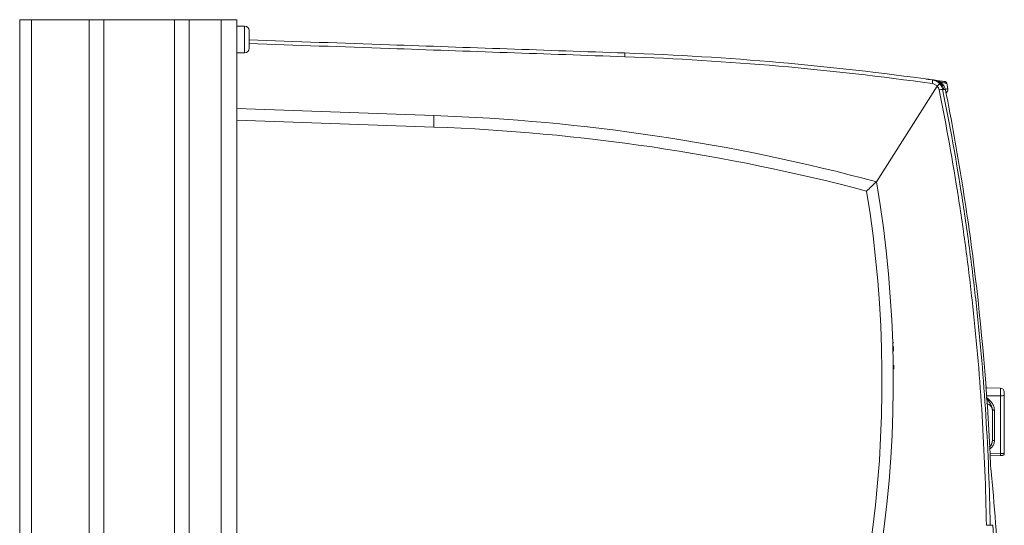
# Model space of a CAD drawing. Header units: millimetres. Extents: x 51 to 855, y 189 to 499.
# Tile 17 of 17: x 604 to 853, y 371 to 499. Entities that reach past the tile are written whole.
import ezdxf

# ---------------------------------------------------------------- set-up
doc = ezdxf.new("R2010")
doc.units = ezdxf.units.MM
doc.header["$LTSCALE"] = 3

msp = doc.modelspace()

# ---------------------------------------------------------------- linework, layer by layer
at = {"color": 7, "linetype": 'Continuous', "lineweight": 15}
for p, q in [((603.52, 188.7), (603.52, 498.7)), ((603.52, 498.7), (606.52, 498.7)), ((606.52, 188.7), (606.52, 498.7)), ((606.52, 498.7), (621.11, 498.7)), ((621.11, 188.7), (621.11, 498.7)), ((621.11, 498.7), (624.79, 498.7)), ((624.79, 188.7), (624.79, 498.7)), ((624.79, 498.7), (642.75, 498.7)), ((642.75, 188.7), (642.75, 498.7)), ((646.42, 498.7), (642.75, 498.7)), ((646.42, 188.7), (646.42, 498.7)), ((646.42, 498.7), (654.52, 498.7)), ((658.52, 498.7), (654.52, 498.7)), ((654.52, 498.7), (654.52, 188.7)), ((658.52, 498.7), (658.52, 188.7)), ((660.47, 497.1), (658.52, 497.1)), ((661.62, 495.95), (661.62, 491.45)), ((658.52, 490.3), (660.47, 490.3)), ((833.09, 483.68), (834.61, 483.47)), ((835.8, 481.85), (820.43, 457.68)), ((834.62, 483.47), (833.96, 483.56)), ((838.52, 481.21), (838.22, 482.62)), ((658.52, 476.19), (708.39, 474.45)), ((708.39, 471.5), (708.39, 474.45)), ((708.39, 471.5), (658.52, 473.24)), ((824.72, 416.01), (824.72, 415.01)), ((824.82, 410.29), (824.82, 411.27)), ((851.82, 405.45), (848.08, 405.52)), ((852.81, 404.45), (852.8, 404.45)), ((852.8, 404.45), (852.8, 403.57)), ((852.81, 404.45), (852.81, 402.73)), ((851.82, 388.88), (851.82, 403.54)), ((852.8, 403.57), (852.8, 388.92)), ((852.8, 402.73), (852.81, 402.73)), ((849.8, 392.19), (849.8, 399.87)), ((850.31, 399.86), (850.31, 392.17)), ((849.8, 392.27), (849.8, 392.19)), ((849.17, 388.35), (851.82, 388.4))]:
    msp.add_line(p, q, dxfattribs=at)
at = {"color": 106, "linetype": 'Continuous', "lineweight": 15}
for p, q in [((660.47, 497.1), (660.47, 490.3)), ((833.16, 483.66), (833.09, 483.68)), ((824.54, 417.01), (824.72, 417.01)), ((824.72, 416.01), (824.57, 416.01)), ((824.72, 415.01), (824.6, 415.01)), ((851.82, 403.54), (851.82, 405.45)), ((848.2, 403.53), (851.82, 403.54)), ((849.14, 388.83), (851.82, 388.88))]:
    msp.add_line(p, q, dxfattribs=at)
at = {"color": 7, "linetype": 'Continuous', "lineweight": 15, "flags": 128}
msp.add_lwpolyline([(833.3, 483.6), (833.3, 483.6), (833.23, 483.63), (833.16, 483.66), (833.08, 483.68), (833.09, 483.68)], dxfattribs=at)
at = {"color": 7, "linetype": 'Continuous', "lineweight": 15}
for centre, radius, start, end in [((660.47, 495.95), 1.15, 0, 90), ((660.47, 491.45), 1.15, 270, 0), ((750.68, 489.76), 6.05, 355.8714, 4.7759), ((833.01, 483.18), 0.5, 55.5434, 82.1411), ((828.64, 483.58), 6.01, 349.858, 358.8721), ((834.57, 480.47), 2.98, 11.0758, 81.8479), ((837.74, 482.52), 0.5, 11.9852, 81.5721), ((837.54, 481.01), 1, 299.8905, 11.7158), ((845.44, 436.91), 44.94, 100.5864, 101.7369), ((690.95, -24.66), 499.41, 74.9735, 87.9991), ((691.05, -24.66), 496.47, 75.1921, 87.9991), ((524.54, 407.24), 300.16, 334.0067, 9.6726), ((524.64, 407.24), 297.21, 334.2047, 9.3079), ((824.22, 417.01), 0.5, 311.1915, 0), ((824.22, 415.01), 0.5, 320.1482, 0), ((851.8, 404.45), 1, 0, 89), ((847.8, 399.66), 2, 0, 74.3118), ((852.06, 411.85), 8.32, 268.3281, 275.1054), ((850.18, 404.21), 4.36, 264.9926, 271.6912), ((850.18, 396.52), 4.36, 264.993, 271.6916), ((852.3, 388.92), 0.5, 335.2968, 359.9877)]:
    msp.add_arc(centre, radius, start, end, dxfattribs=at)
at = {"color": 106, "linetype": 'Continuous', "lineweight": 15}
msp.add_arc((844.85, 388.64), 6.97, 358.0354, 2.0244, dxfattribs=at)
at = {"color": 7, "linetype": 'Continuous', "lineweight": 15}
for centre, major_axis, ratio, start_param, end_param in [((847.8, 392.27), (1.77, -0.94), 0.999225, 5.879264, 6.771507), ((851.8, 388.91), (1, 0.009), 0.029452, 4.729585, 6.282928)]:
    msp.add_ellipse(centre, major_axis=major_axis, ratio=ratio, start_param=start_param, end_param=end_param, dxfattribs=at)
at = {"color": 106, "linetype": 'Continuous', "lineweight": 15}
for centre, major_axis, ratio, start_param, end_param in [((847.8, 392.18), (1.77, 0.94), 0.999225, 4.907173, 5.794864), ((847.81, 392.17), (2.27, 1.05), 0.999327, 4.804045, 5.848387)]:
    msp.add_ellipse(centre, major_axis=major_axis, ratio=ratio, start_param=start_param, end_param=end_param, dxfattribs=at)
at = {"color": 7, "linetype": 'Continuous', "lineweight": 15}
for points, knots in [([(661.62, 493.59), (673.45, 493.17), (705.15, 492.07), (736.85, 490.96), (756.71, 490.27)], [0, 0, 0, 0, 0.373367, 1, 1, 1, 1]), ([(833.96, 483.56), (833.88, 483.57), (833.69, 483.6), (833.43, 483.63), (833.21, 483.66), (833.09, 483.68), (833.09, 483.68), (833.1, 483.68)], [0, 0, 0, 0, 0.167151, 0.407703, 0.635806, 0.858652, 1, 1, 1, 1]), ([(835.8, 481.85), (835.64, 482.03), (835.45, 482.18), (835.02, 482.41), (834.8, 482.49), (834.55, 482.52)], [0, 0, 0, 0, 0.5, 0.5, 1, 1, 1, 1]), ([(834.65, 483.46), (835, 483.41), (835.34, 483.3), (835.97, 482.97), (836.24, 482.75), (836.48, 482.48)], [0, 0, 0, 0, 0.5, 0.5, 1, 1, 1, 1]), ([(834.65, 483.46), (834.69, 483.46), (834.74, 483.45), (834.78, 483.44), (834.85, 483.43), (834.92, 483.42), (834.99, 483.41)], [0.000959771, 0.000959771, 0.000959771, 0.000959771, 0.001964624, 0.001964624, 0.001964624, 0.003551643, 0.003551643, 0.003551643, 0.003551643]), ([(834.99, 483.41), (835.07, 483.4), (835.15, 483.39), (835.22, 483.38), (835.28, 483.37), (835.34, 483.36), (835.4, 483.36)], [0, 0, 0, 0, 0.001759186, 0.001759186, 0.001759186, 0.00312797, 0.00312797, 0.00312797, 0.00312797]), ([(837.89, 480.98), (837.83, 481.29), (837.72, 481.58), (837.5, 481.98), (837.41, 482.11), (837.23, 482.35), (837.13, 482.46), (836.91, 482.68), (836.79, 482.77), (836.54, 482.95), (836.4, 483.02), (836.13, 483.16), (835.99, 483.21), (835.7, 483.3), (835.55, 483.33), (835.4, 483.36)], [0, 0, 0, 0, 0.25, 0.25, 0.375, 0.375, 0.5, 0.5, 0.625, 0.625, 0.75, 0.75, 0.875, 0.875, 1, 1, 1, 1]), ([(835.4, 483.36), (835.84, 483.29), (836.82, 483.15), (837.64, 483.04), (837.75, 483.02), (837.8, 483.01)], [0, 0, 0, 0, 0.298447, 0.654815, 1, 1, 1, 1]), ([(835.81, 481.86), (835.99, 482.02), (836.15, 482.17), (836.33, 482.34), (836.38, 482.38), (836.45, 482.45), (836.48, 482.47), (836.48, 482.48)], [0, 0, 0, 0, 0.5, 0.5, 0.75, 0.75, 1, 1, 1, 1]), ([(836.3, 480.91), (836.26, 481.09), (836.2, 481.25), (836.04, 481.58), (835.93, 481.73), (835.81, 481.86)], [0, 0, 0, 0, 0.5, 0.5, 1, 1, 1, 1]), ([(836.48, 482.48), (836.66, 482.28), (836.81, 482.06), (837.05, 481.59), (837.13, 481.34), (837.19, 481.08)], [0, 0, 0, 0, 0.5, 0.5, 1, 1, 1, 1]), ([(848.26, 370.74), (848.12, 379.99), (847.76, 389.23), (846.62, 407.69), (845.83, 416.9), (844.33, 430.7), (843.78, 435.29), (842.57, 444.46), (841.91, 449.04), (839.78, 462.74), (838.14, 471.84), (836.3, 480.91)], [0, 0, 0, 0, 0.25, 0.25, 0.5, 0.5, 0.625, 0.625, 0.75, 0.75, 1, 1, 1, 1]), ([(837.19, 481.08), (839.04, 472), (840.68, 462.89), (842.82, 449.17), (843.48, 444.59), (844.7, 435.41), (845.25, 430.81), (846.76, 416.99), (847.55, 407.77), (848.71, 389.29), (849.07, 380.03), (849.22, 370.77)], [0, 0, 0, 0, 0.25, 0.25, 0.375, 0.375, 0.5, 0.5, 0.75, 0.75, 1, 1, 1, 1]), ([(837.49, 481.04), (837.42, 481.05), (837.35, 481.06), (837.28, 481.07), (837.25, 481.07), (837.22, 481.08), (837.19, 481.08)], [0, 0, 0, 0, 0.001594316, 0.001594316, 0.001594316, 0.002300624, 0.002300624, 0.002300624, 0.002300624]), ([(837.89, 480.98), (837.83, 480.99), (837.78, 481), (837.72, 481.01), (837.64, 481.02), (837.57, 481.03), (837.49, 481.04)], [0.000475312, 0.000475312, 0.000475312, 0.000475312, 0.001784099, 0.001784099, 0.001784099, 0.003551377, 0.003551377, 0.003551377, 0.003551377]), ([(849.32, 385.85), (848.66, 401.83), (847.37, 417.76), (844.51, 441.57), (843.4, 449.49), (840.87, 465.28), (839.46, 473.15), (837.89, 480.98)], [0, 0, 0, 0, 0.5, 0.5, 0.75, 0.75, 1, 1, 1, 1]), ([(851.82, 388.4), (851.88, 388.4), (852.01, 388.4), (852.18, 388.41), (852.29, 388.41), (852.35, 388.42), (852.42, 388.43), (852.52, 388.47), (852.64, 388.54), (852.72, 388.63), (852.74, 388.7), (852.75, 388.71)], [0, 0, 0, 0, 0.150438, 0.313671, 0.487109, 0.581087, 0.630998, 0.70774, 0.831172, 0.964114, 1, 1, 1, 1]), ([(849.37, 385.19), (849.36, 385.29), (849.35, 385.4), (849.34, 385.62), (849.33, 385.73), (849.32, 385.85)], [0, 0, 0, 0, 0.5, 0.5, 1, 1, 1, 1]), ([(849.22, 370.77), (849.19, 370.77), (849.08, 370.76), (848.73, 370.75), (848.5, 370.74), (848.26, 370.74)], [0, 0, 0, 0, 0.5, 0.5, 1, 1, 1, 1])]:
    msp.add_open_spline(points, degree=3, knots=knots, dxfattribs=at)
at = {"color": 106, "linetype": 'Continuous', "lineweight": 15}
for points, knots in [([(756.71, 489.33), (736.85, 490.02), (705.15, 491.13), (673.45, 492.24), (661.62, 492.66)], [0, 0, 0, 0, 0.626648, 1, 1, 1, 1]), ([(838.22, 482.62), (838.16, 482.63), (838.04, 482.65), (837.44, 482.73), (836.77, 482.83), (836.61, 482.85)], [0, 0, 0, 0, 0.424875, 0.863573, 1, 1, 1, 1]), ([(837.84, 481.1), (838, 481.12), (838.45, 481.2), (838.48, 481.21), (838.51, 481.21)], [0, 0, 0, 0, 0.336565, 1, 1, 1, 1]), ([(848.22, 403.18), (848.29, 403.13), (848.83, 402.72), (849.58, 402), (850.2, 400.87), (850.27, 400.19), (850.31, 399.86)], [0, 0, 0, 0, 0.058612, 0.503221, 0.75421, 1, 1, 1, 1]), ([(849.8, 399.87), (849.77, 400.15), (849.71, 400.73), (849.18, 401.76), (848.63, 402.44), (848.25, 402.91), (848.24, 402.93)], [0, 0, 0, 0, 0.2367877, 0.4896482, 0.9807157, 1, 1, 1, 1])]:
    msp.add_open_spline(points, degree=3, knots=knots, dxfattribs=at)
at = {"color": 7, "linetype": 'Continuous', "lineweight": 15}
for points in [[(756.71, 490.27), (782.81, 489.36), (808.79, 487.09), (834.65, 483.46)], [(834.55, 482.52), (808.73, 486.15), (782.78, 488.41), (756.71, 489.33)], [(835.81, 481.86), (835.81, 481.86), (835.81, 481.85), (835.8, 481.85)], [(820.43, 457.68), (819.6, 456.89), (818.77, 456.1), (817.94, 455.31)], [(851.45, 357.3), (851.02, 366.59), (850.32, 375.89), (849.37, 385.19)], [(849.9, 370.79), (849.68, 370.79), (849.45, 370.78), (849.22, 370.77)], [(851.13, 349.65), (850.87, 356.71), (850.46, 363.76), (849.9, 370.79)]]:
    msp.add_open_spline(points, degree=3, dxfattribs=at)

doc.saveas('drawing.dxf')
